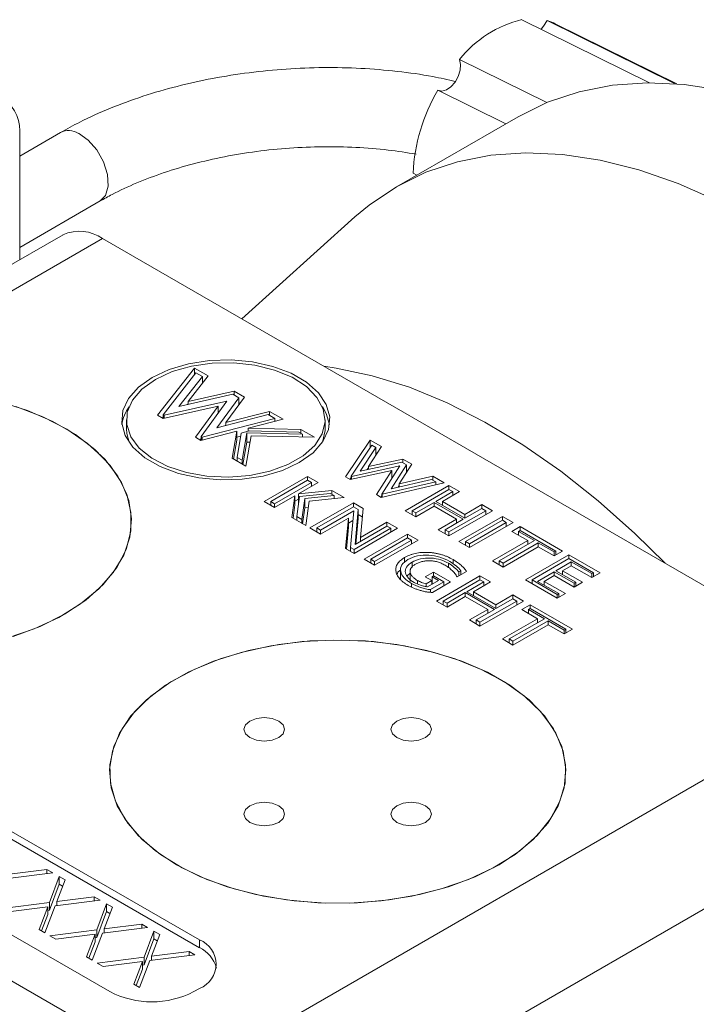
# Model space of a CAD drawing. Header units: inches. Extents: x 0.77 to 7.5, y 1.22 to 8.26.
# Tile 16 of 17: x 5.82 to 6.53, y 5.29 to 6.32. Entities that reach past the tile are written whole.
import ezdxf

# ---------------------------------------------------------------- set-up
doc = ezdxf.new("R2010")
doc.units = ezdxf.units.IN
doc.header["$MEASUREMENT"] = 0

msp = doc.modelspace()

# ---------------------------------------------------------------- linework, layer by layer
at = {"color": 7, "linetype": 'Continuous', "lineweight": 15}
for p, q in [((6.3507, 6.3248), (6.4851, 6.2584)), ((6.5114, 6.2575), (6.3771, 6.3239)), ((6.5137, 6.2574), (6.3857, 6.3206)), ((6.3768, 6.2376), (6.285, 6.283)), ((6.262, 6.2506), (6.3336, 6.2153)), ((6.3466, 6.2227), (6.2186, 6.1489)), ((5.822, 6.0721), (5.822, 6.2079)), ((5.8651, 6.2061), (5.822, 6.1812)), ((6.24, 6.1612), (6.236, 6.1632)), ((5.822, 6.085), (5.9067, 6.1339)), ((6.1749, 6.1171), (6.0558, 6.0097)), ((5.8676, 6.0984), (5.1426, 5.6799)), ((5.9092, 6.0943), (5.621, 5.9279)), ((5.9092, 6.0943), (6.7194, 5.6266)), ((5.9671, 5.9082), (6.0059, 5.9579)), ((5.9731, 5.9088), (6.0075, 5.9529)), ((6.0059, 5.9579), (6.0203, 5.9496)), ((6.0059, 5.9509), (6.0059, 5.9579)), ((6.0075, 5.9529), (6.0143, 5.9489)), ((6.0143, 5.9489), (5.9896, 5.9175)), ((6.0203, 5.9496), (5.9993, 5.9228)), ((6.0143, 5.942), (6.0143, 5.9489)), ((6.0143, 5.9435), (6.0152, 5.943)), ((5.9993, 5.9228), (6.0477, 5.9337)), ((6.0477, 5.9337), (6.0587, 5.9274)), ((6.0477, 5.9297), (6.0477, 5.9337)), ((6.0401, 5.9231), (5.9742, 5.9082)), ((5.9896, 5.9175), (6.0465, 5.9304)), ((5.9993, 5.9197), (5.9993, 5.9228)), ((6.0129, 5.8858), (6.0401, 5.9231)), ((6.0528, 5.9267), (6.0296, 5.895)), ((6.0587, 5.9274), (6.0391, 5.9006)), ((6.0465, 5.9304), (6.0528, 5.9267)), ((6.0528, 5.9193), (6.0528, 5.9267)), ((6.0528, 5.9213), (6.0538, 5.9207)), ((6.0309, 5.9179), (5.973, 5.9048)), ((5.9993, 5.9202), (5.9987, 5.9195)), ((6.007, 5.8851), (6.0309, 5.9179)), ((6.0309, 5.9105), (6.0309, 5.9179)), ((6.0317, 5.9117), (6.0309, 5.9115)), ((6.0391, 5.9006), (6.0848, 5.9123)), ((6.0848, 5.9123), (6.0992, 5.904)), ((6.0848, 5.9082), (6.0848, 5.9123)), ((5.9343, 5.9033), (5.9343, 5.8938)), ((5.973, 5.9048), (5.9671, 5.9082)), ((5.9722, 5.9052), (5.9731, 5.9063)), ((5.9742, 5.9082), (5.9731, 5.9088)), ((5.9731, 5.9048), (5.9731, 5.9088)), ((5.9742, 5.9051), (5.9742, 5.9082)), ((6.0905, 5.9049), (6.0139, 5.8852)), ((6.0296, 5.895), (6.0837, 5.9089)), ((6.0391, 5.8974), (6.0391, 5.9006)), ((6.0992, 5.904), (6.0626, 5.8946)), ((6.0837, 5.9089), (6.0905, 5.9049)), ((6.0905, 5.9018), (6.0905, 5.9049)), ((6.1434, 5.8938), (6.1434, 5.9033)), ((6.0505, 5.8915), (6.0128, 5.8818)), ((6.0391, 5.8985), (6.0382, 5.8972)), ((6.0456, 5.8629), (6.0505, 5.8915)), ((6.0505, 5.882), (6.0505, 5.8915)), ((6.0552, 5.8895), (6.0637, 5.8917)), ((6.0626, 5.8946), (6.1178, 5.8933)), ((6.0626, 5.8914), (6.0626, 5.8946)), ((6.0637, 5.8917), (6.1157, 5.8904)), ((6.1157, 5.8904), (6.1196, 5.8882)), ((6.1178, 5.8933), (6.1322, 5.885)), ((6.1178, 5.8892), (6.1178, 5.8933)), ((6.0128, 5.8818), (6.007, 5.8851)), ((6.0119, 5.8823), (6.0129, 5.8837)), ((6.0139, 5.8852), (6.0129, 5.8858)), ((6.0129, 5.8818), (6.0129, 5.8858)), ((6.0139, 5.8821), (6.0139, 5.8852)), ((6.0471, 5.862), (6.0505, 5.882)), ((6.0546, 5.8862), (6.0505, 5.8851)), ((6.0508, 5.8639), (6.0552, 5.8895)), ((6.061, 5.8896), (6.056, 5.8609)), ((6.061, 5.88), (6.0569, 5.8563)), ((6.0655, 5.8866), (6.06, 5.8546)), ((6.1196, 5.8882), (6.061, 5.8896)), ((6.061, 5.88), (6.061, 5.8896)), ((6.0644, 5.88), (6.061, 5.88)), ((6.1322, 5.885), (6.0655, 5.8866)), ((6.1196, 5.8853), (6.1196, 5.8882)), ((6.165, 5.8434), (6.1908, 5.8821)), ((6.1908, 5.8821), (6.2028, 5.8752)), ((6.1908, 5.8741), (6.1908, 5.8821)), ((6.1708, 5.8441), (6.1927, 5.8769)), ((6.197, 5.8744), (6.1804, 5.8494)), ((6.2028, 5.8752), (6.189, 5.8543)), ((6.1927, 5.8769), (6.197, 5.8744)), ((6.197, 5.8664), (6.197, 5.8744)), ((6.06, 5.8546), (6.0456, 5.8629)), ((6.056, 5.8609), (6.0508, 5.8639)), ((6.0508, 5.8598), (6.0508, 5.8639)), ((6.056, 5.8568), (6.056, 5.8609)), ((6.189, 5.8543), (6.2254, 5.8621)), ((6.197, 5.869), (6.1983, 5.8683)), ((6.2254, 5.8621), (6.2348, 5.8567)), ((6.2254, 5.858), (6.2254, 5.8621)), ((6.2136, 5.8499), (6.1699, 5.8406)), ((6.2221, 5.8548), (6.1711, 5.8439)), ((6.1804, 5.8494), (6.2242, 5.8588)), ((6.189, 5.8529), (6.1878, 5.851)), ((6.189, 5.8512), (6.189, 5.8543)), ((6.1975, 5.8246), (6.2136, 5.8499)), ((6.2033, 5.8253), (6.2221, 5.8548)), ((6.229, 5.856), (6.2131, 5.8308)), ((6.2136, 5.8415), (6.2136, 5.8499)), ((6.2348, 5.8567), (6.2216, 5.8359)), ((6.2242, 5.8588), (6.229, 5.856)), ((6.229, 5.8476), (6.229, 5.856)), ((6.229, 5.8505), (6.2304, 5.8497)), ((6.0792, 5.8174), (6.125, 5.8439)), ((6.0862, 5.8174), (6.125, 5.8398)), ((6.125, 5.8439), (6.1362, 5.8375)), ((6.125, 5.8398), (6.125, 5.8439)), ((6.125, 5.8398), (6.1291, 5.8375)), ((6.1699, 5.8406), (6.165, 5.8434)), ((6.1695, 5.8407), (6.1708, 5.8426)), ((6.1711, 5.8439), (6.1708, 5.8441)), ((6.1708, 5.8408), (6.1708, 5.8441)), ((6.1711, 5.8408), (6.1711, 5.8439)), ((6.2131, 5.8308), (6.2556, 5.8406)), ((6.2151, 5.8438), (6.2136, 5.8435)), ((6.2216, 5.8359), (6.2568, 5.844)), ((6.2556, 5.8406), (6.2599, 5.8381)), ((6.2568, 5.844), (6.2688, 5.8371)), ((6.2568, 5.8399), (6.2568, 5.844)), ((6.1291, 5.8375), (6.0903, 5.8151)), ((6.1362, 5.8375), (6.1154, 5.8255)), ((6.1154, 5.8255), (6.1506, 5.8291)), ((6.1291, 5.8334), (6.1291, 5.8375)), ((6.1506, 5.8291), (6.1634, 5.8217)), ((6.1506, 5.825), (6.1506, 5.8291)), ((6.2688, 5.8371), (6.2024, 5.8217)), ((6.2599, 5.8381), (6.2036, 5.8251)), ((6.2216, 5.8348), (6.2202, 5.8325)), ((6.2216, 5.8328), (6.2216, 5.8359)), ((6.2279, 5.8077), (6.2738, 5.8342)), ((6.235, 5.8077), (6.2738, 5.8301)), ((6.2599, 5.835), (6.2599, 5.8381)), ((6.2738, 5.8342), (6.2849, 5.8278)), ((6.2738, 5.8301), (6.2738, 5.8342)), ((6.2738, 5.8301), (6.2779, 5.8278)), ((6.1117, 5.8233), (6.0903, 5.811)), ((6.1086, 5.8004), (6.1117, 5.8233)), ((6.1117, 5.8138), (6.1117, 5.8233)), ((6.1154, 5.82), (6.1117, 5.8179)), ((6.1137, 5.8015), (6.1166, 5.8227)), ((6.1154, 5.8159), (6.1154, 5.8255)), ((6.1166, 5.8227), (6.1489, 5.826)), ((6.122, 5.8204), (6.119, 5.7985)), ((6.1531, 5.8236), (6.122, 5.8204)), ((6.122, 5.8108), (6.122, 5.8204)), ((6.1267, 5.8179), (6.1232, 5.792)), ((6.1634, 5.8217), (6.1267, 5.8179)), ((6.1489, 5.826), (6.1531, 5.8236)), ((6.1531, 5.8206), (6.1531, 5.8236)), ((6.2024, 5.8217), (6.1975, 5.8246)), ((6.202, 5.822), (6.2033, 5.8242)), ((6.2036, 5.8251), (6.2033, 5.8253)), ((6.2033, 5.822), (6.2033, 5.8253)), ((6.2036, 5.822), (6.2036, 5.8251)), ((6.2779, 5.8278), (6.2599, 5.8174)), ((6.2849, 5.8278), (6.267, 5.8174)), ((6.2779, 5.8237), (6.2779, 5.8278)), ((6.0903, 5.811), (6.0792, 5.8174)), ((6.0903, 5.8151), (6.0862, 5.8174)), ((6.0862, 5.8133), (6.0862, 5.8174)), ((6.0903, 5.811), (6.0903, 5.8151)), ((6.1098, 5.7997), (6.1117, 5.8138)), ((6.1154, 5.8159), (6.1157, 5.816)), ((6.122, 5.8108), (6.1197, 5.794)), ((6.1258, 5.8112), (6.122, 5.8108)), ((6.1275, 5.7895), (6.1733, 5.816)), ((6.1346, 5.7895), (6.1733, 5.8119)), ((6.1737, 5.8074), (6.1386, 5.7872)), ((6.1702, 5.7689), (6.1737, 5.8074)), ((6.1733, 5.816), (6.1834, 5.8102)), ((6.1733, 5.8119), (6.1733, 5.816)), ((6.1733, 5.8119), (6.1783, 5.8091)), ((6.1783, 5.8091), (6.175, 5.7721)), ((6.1783, 5.7995), (6.1783, 5.8091)), ((6.1834, 5.8102), (6.1806, 5.7794)), ((6.2391, 5.8013), (6.2279, 5.8077)), ((6.2391, 5.8054), (6.235, 5.8077)), ((6.235, 5.8037), (6.235, 5.8077)), ((6.2583, 5.8165), (6.2391, 5.8054)), ((6.2583, 5.8124), (6.2391, 5.8013)), ((6.2889, 5.7988), (6.2583, 5.8165)), ((6.2583, 5.8124), (6.2583, 5.8165)), ((6.2818, 5.7988), (6.2583, 5.8124)), ((6.2599, 5.8174), (6.2905, 5.7997)), ((6.267, 5.8174), (6.2905, 5.8038)), ((6.267, 5.8133), (6.267, 5.8174)), ((6.3196, 5.8077), (6.2738, 5.7813)), ((6.3126, 5.8077), (6.2738, 5.7854)), ((6.2905, 5.8038), (6.3085, 5.8142)), ((6.2905, 5.7997), (6.3085, 5.8101)), ((6.3085, 5.8142), (6.3196, 5.8077)), ((6.3085, 5.8101), (6.3085, 5.8142)), ((6.3085, 5.8101), (6.3126, 5.8077)), ((6.3126, 5.8037), (6.3126, 5.8077)), ((6.1232, 5.792), (6.1086, 5.8004)), ((6.1137, 5.7975), (6.1137, 5.8015)), ((6.119, 5.7985), (6.1137, 5.8015)), ((6.119, 5.7944), (6.119, 5.7985)), ((6.168, 5.8), (6.1386, 5.7831)), ((6.1651, 5.7678), (6.168, 5.8)), ((6.168, 5.7905), (6.168, 5.8)), ((6.1728, 5.7974), (6.168, 5.7946)), ((6.1783, 5.7995), (6.1759, 5.7726)), ((6.1783, 5.8036), (6.1826, 5.8011)), ((6.2391, 5.8013), (6.2391, 5.8054)), ((6.2626, 5.7877), (6.2818, 5.7988)), ((6.2697, 5.7877), (6.2889, 5.7988)), ((6.2818, 5.7947), (6.2818, 5.7988)), ((6.2843, 5.7752), (6.3302, 5.8017)), ((6.2905, 5.7997), (6.2905, 5.8038)), ((6.2914, 5.7752), (6.3302, 5.7976)), ((6.3302, 5.8017), (6.3413, 5.7952)), ((6.3302, 5.7976), (6.3302, 5.8017)), ((6.3302, 5.7976), (6.3342, 5.7952)), ((6.1386, 5.7831), (6.1275, 5.7895)), ((6.1386, 5.7872), (6.1346, 5.7895)), ((6.1346, 5.7854), (6.1346, 5.7895)), ((6.1386, 5.7831), (6.1386, 5.7872)), ((6.1659, 5.7673), (6.168, 5.7905)), ((6.2198, 5.7892), (6.174, 5.7627)), ((6.2127, 5.7892), (6.174, 5.7668)), ((6.175, 5.7721), (6.2086, 5.7915)), ((6.1806, 5.7794), (6.2086, 5.7956)), ((6.2086, 5.7956), (6.2198, 5.7892)), ((6.2086, 5.7915), (6.2086, 5.7956)), ((6.2086, 5.7915), (6.2127, 5.7892)), ((6.2127, 5.7851), (6.2127, 5.7892)), ((6.2738, 5.7813), (6.2626, 5.7877)), ((6.2738, 5.7854), (6.2697, 5.7877)), ((6.2697, 5.7836), (6.2697, 5.7877)), ((6.3413, 5.7952), (6.2955, 5.7688)), ((6.3342, 5.7952), (6.2955, 5.7728)), ((6.3342, 5.7911), (6.3342, 5.7952)), ((6.3401, 5.7859), (6.3487, 5.7909)), ((6.3471, 5.7859), (6.3487, 5.7868)), ((6.3487, 5.7909), (6.3933, 5.7652)), ((6.3487, 5.7868), (6.3487, 5.7909)), ((6.3487, 5.7868), (6.3863, 5.7652)), ((6.1806, 5.7753), (6.1806, 5.7794)), ((6.1845, 5.7566), (6.2303, 5.7831)), ((6.1916, 5.7566), (6.2303, 5.779)), ((6.2415, 5.7767), (6.1956, 5.7502)), ((6.2344, 5.7767), (6.1956, 5.7543)), ((6.2303, 5.7831), (6.2415, 5.7767)), ((6.2303, 5.779), (6.2303, 5.7831)), ((6.2303, 5.779), (6.2344, 5.7767)), ((6.2344, 5.7726), (6.2344, 5.7767)), ((6.2738, 5.7813), (6.2738, 5.7854)), ((6.3196, 5.7548), (6.3568, 5.7763)), ((6.3267, 5.7548), (6.3639, 5.7763)), ((6.3568, 5.7763), (6.3401, 5.7859)), ((6.3639, 5.7763), (6.3471, 5.7859)), ((6.3471, 5.7818), (6.3471, 5.7859)), ((6.3568, 5.7722), (6.3568, 5.7763)), ((6.174, 5.7627), (6.1651, 5.7678)), ((6.174, 5.7668), (6.1702, 5.7689)), ((6.1702, 5.7649), (6.1702, 5.7689)), ((6.174, 5.7627), (6.174, 5.7668)), ((6.2955, 5.7688), (6.2843, 5.7752)), ((6.2914, 5.7711), (6.2914, 5.7752)), ((6.2955, 5.7728), (6.2914, 5.7752)), ((6.2955, 5.7688), (6.2955, 5.7728)), ((6.3679, 5.7739), (6.3308, 5.7525)), ((6.3679, 5.7698), (6.3308, 5.7484)), ((6.3847, 5.7643), (6.3679, 5.7739)), ((6.3679, 5.7698), (6.3679, 5.7739)), ((6.3847, 5.7602), (6.3679, 5.7698)), ((6.1956, 5.7502), (6.1845, 5.7566)), ((6.1916, 5.7525), (6.1916, 5.7566)), ((6.1956, 5.7543), (6.1916, 5.7566)), ((6.2272, 5.7534), (6.2272, 5.7584)), ((6.3543, 5.7348), (6.4002, 5.7612)), ((6.3614, 5.7348), (6.4002, 5.7572)), ((6.3933, 5.7652), (6.3847, 5.7602)), ((6.3863, 5.7652), (6.3847, 5.7643)), ((6.3847, 5.7602), (6.3847, 5.7643)), ((6.3863, 5.7611), (6.3863, 5.7652)), ((6.4002, 5.7612), (6.433, 5.7423)), ((6.4002, 5.7572), (6.4002, 5.7612)), ((6.4002, 5.7572), (6.4259, 5.7423)), ((6.1956, 5.7502), (6.1956, 5.7543)), ((6.2229, 5.7469), (6.2229, 5.735)), ((6.2329, 5.745), (6.2329, 5.7331)), ((6.235, 5.748), (6.235, 5.7534)), ((6.2733, 5.7477), (6.2733, 5.7523)), ((6.3308, 5.7484), (6.3196, 5.7548)), ((6.3308, 5.7525), (6.3267, 5.7548)), ((6.3267, 5.7507), (6.3267, 5.7548)), ((6.3308, 5.7484), (6.3308, 5.7525)), ((6.4026, 5.7539), (6.3863, 5.7444)), ((6.4026, 5.7498), (6.3933, 5.7444)), ((6.4243, 5.7414), (6.4026, 5.7539)), ((6.4026, 5.7498), (6.4026, 5.7539)), ((6.4243, 5.7373), (6.4026, 5.7498)), ((6.2329, 5.7419), (6.2298, 5.739)), ((6.2489, 5.738), (6.2576, 5.743)), ((6.2557, 5.7341), (6.2489, 5.738)), ((6.256, 5.738), (6.2576, 5.739)), ((6.2628, 5.7341), (6.256, 5.738)), ((6.256, 5.7302), (6.256, 5.738)), ((6.2576, 5.743), (6.2756, 5.7327)), ((6.2576, 5.739), (6.2576, 5.743)), ((6.2576, 5.739), (6.2685, 5.7327)), ((6.2607, 5.7126), (6.3065, 5.7391)), ((6.2678, 5.7126), (6.3065, 5.735)), ((6.2923, 5.7438), (6.2824, 5.738)), ((6.2865, 5.7445), (6.2842, 5.7432)), ((6.2842, 5.7391), (6.2842, 5.7432)), ((6.2865, 5.7404), (6.2865, 5.7445)), ((6.3065, 5.7391), (6.3177, 5.7327)), ((6.3065, 5.735), (6.3065, 5.7391)), ((6.3065, 5.735), (6.3106, 5.7327)), ((6.3878, 5.7155), (6.3543, 5.7348)), ((6.3878, 5.7195), (6.3614, 5.7348)), ((6.3614, 5.7307), (6.3614, 5.7348)), ((6.3847, 5.7435), (6.3671, 5.7333)), ((6.3847, 5.7394), (6.3741, 5.7333)), ((6.4057, 5.7314), (6.3847, 5.7435)), ((6.3847, 5.7394), (6.3847, 5.7435)), ((6.4057, 5.7273), (6.3847, 5.7394)), ((6.3863, 5.7444), (6.4073, 5.7323)), ((6.3933, 5.7444), (6.4144, 5.7323)), ((6.3933, 5.7404), (6.3933, 5.7444)), ((6.433, 5.7423), (6.4243, 5.7373)), ((6.4259, 5.7423), (6.4243, 5.7414)), ((6.4243, 5.7373), (6.4243, 5.7414)), ((6.4259, 5.7382), (6.4259, 5.7423)), ((6.2407, 5.7307), (6.2407, 5.7342)), ((6.25, 5.7308), (6.2557, 5.7341)), ((6.25, 5.7278), (6.25, 5.7308)), ((6.2513, 5.7275), (6.2628, 5.7341)), ((6.2685, 5.7327), (6.2545, 5.7246)), ((6.2545, 5.7219), (6.2545, 5.7246)), ((6.2557, 5.73), (6.2557, 5.7341)), ((6.2557, 5.7324), (6.256, 5.7326)), ((6.2756, 5.7327), (6.2564, 5.7216)), ((6.2685, 5.7286), (6.2685, 5.7327)), ((6.3106, 5.7327), (6.2926, 5.7223)), ((6.3177, 5.7327), (6.2997, 5.7223)), ((6.3106, 5.7286), (6.3106, 5.7327)), ((6.3671, 5.7333), (6.3894, 5.7205)), ((6.3741, 5.7333), (6.3964, 5.7205)), ((6.3741, 5.7293), (6.3741, 5.7333)), ((6.4144, 5.7323), (6.4057, 5.7273)), ((6.4073, 5.7323), (6.4057, 5.7314)), ((6.4057, 5.7273), (6.4057, 5.7314)), ((6.4073, 5.7282), (6.4073, 5.7323)), ((6.291, 5.7214), (6.2718, 5.7103)), ((6.291, 5.7173), (6.2718, 5.7062)), ((6.3217, 5.7037), (6.291, 5.7214)), ((6.291, 5.7173), (6.291, 5.7214)), ((6.3146, 5.7037), (6.291, 5.7173)), ((6.2926, 5.7223), (6.3233, 5.7046)), ((6.2997, 5.7223), (6.3233, 5.7087)), ((6.2997, 5.7182), (6.2997, 5.7223)), ((6.3233, 5.7087), (6.3412, 5.7191)), ((6.3233, 5.7046), (6.3412, 5.715)), ((6.3412, 5.7191), (6.3524, 5.7126)), ((6.3412, 5.715), (6.3412, 5.7191)), ((6.3412, 5.715), (6.3453, 5.7126)), ((6.3964, 5.7205), (6.3878, 5.7155)), ((6.3894, 5.7205), (6.3878, 5.7195)), ((6.3878, 5.7155), (6.3878, 5.7195)), ((6.3894, 5.7164), (6.3894, 5.7205)), ((6.0112, 5.3556), (5.3925, 5.7128)), ((6.0112, 5.3475), (5.3925, 5.7046)), ((6.2718, 5.7062), (6.2607, 5.7126)), ((6.2718, 5.7103), (6.2678, 5.7126)), ((6.2678, 5.7086), (6.2678, 5.7126)), ((6.2718, 5.7062), (6.2718, 5.7103)), ((6.2954, 5.6926), (6.3146, 5.7037)), ((6.3024, 5.6926), (6.3217, 5.7037)), ((6.3524, 5.7126), (6.3065, 5.6862)), ((6.3453, 5.7126), (6.3065, 5.6903)), ((6.3146, 5.6996), (6.3146, 5.7037)), ((6.3233, 5.7046), (6.3233, 5.7087)), ((6.3453, 5.7086), (6.3453, 5.7126)), ((6.3505, 5.7037), (6.3592, 5.7087)), ((6.3672, 5.694), (6.3505, 5.7037)), ((6.3576, 5.7037), (6.3592, 5.7046)), ((6.3743, 5.694), (6.3576, 5.7037)), ((6.3576, 5.6996), (6.3576, 5.7037)), ((6.3592, 5.7087), (6.4038, 5.683)), ((6.3592, 5.7046), (6.3592, 5.7087)), ((6.3592, 5.7046), (6.3967, 5.683)), ((6.3301, 5.6726), (6.3672, 5.694)), ((6.3371, 5.6726), (6.3743, 5.694)), ((6.3672, 5.69), (6.3672, 5.694)), ((6.3065, 5.6862), (6.2954, 5.6926)), ((6.3065, 5.6903), (6.3024, 5.6926)), ((6.3024, 5.6885), (6.3024, 5.6926)), ((6.3065, 5.6862), (6.3065, 5.6903)), ((6.3784, 5.6917), (6.3412, 5.6702)), ((6.3784, 5.6876), (6.3412, 5.6661)), ((6.3951, 5.682), (6.3784, 5.6917)), ((6.3784, 5.6876), (6.3784, 5.6917)), ((6.3951, 5.6779), (6.3784, 5.6876)), ((6.4038, 5.683), (6.3951, 5.6779)), ((6.3967, 5.683), (6.3951, 5.682)), ((6.3967, 5.6789), (6.3967, 5.683)), ((5.1842, 5.6757), (5.9943, 5.2081)), ((6.3412, 5.6661), (6.3301, 5.6726)), ((6.3412, 5.6702), (6.3371, 5.6726)), ((6.3371, 5.6685), (6.3371, 5.6726)), ((6.3951, 5.6779), (6.3951, 5.682)), ((6.3412, 5.6661), (6.3412, 5.6702)), ((5.2982, 5.6584), (5.9169, 5.3012)), ((5.9943, 5.2081), (6.7194, 5.6266)), ((6.7783, 5.5245), (6.0533, 5.106)), ((5.8568, 5.4263), (5.8094, 5.4203)), ((5.8111, 5.4249), (5.8507, 5.4299)), ((5.8507, 5.4299), (5.8568, 5.4263)), ((5.8507, 5.4256), (5.8507, 5.4299)), ((5.8532, 5.3951), (5.8636, 5.4224)), ((5.8532, 5.3869), (5.8636, 5.4143)), ((5.8697, 5.4189), (5.861, 5.3961)), ((5.8636, 5.4224), (5.8697, 5.4189)), ((5.8636, 5.4143), (5.8636, 5.4224)), ((5.8636, 5.4143), (5.8671, 5.4122)), ((5.8039, 5.3888), (5.8532, 5.3951)), ((5.8532, 5.3869), (5.8532, 5.3951)), ((5.9066, 5.3976), (5.8593, 5.3916)), ((5.861, 5.3961), (5.9005, 5.4011)), ((5.861, 5.3918), (5.861, 5.3961)), ((5.9005, 5.4011), (5.9066, 5.3976)), ((5.9005, 5.3968), (5.9005, 5.4011)), ((5.903, 5.3663), (5.9134, 5.3936)), ((5.9134, 5.3936), (5.9195, 5.3901)), ((5.9134, 5.3855), (5.9134, 5.3936)), ((5.8515, 5.3906), (5.81, 5.3853)), ((5.8424, 5.3666), (5.8515, 5.3906)), ((5.8449, 5.3652), (5.8515, 5.3824)), ((5.8593, 5.3916), (5.8485, 5.3631)), ((5.8515, 5.3824), (5.8515, 5.3906)), ((5.8515, 5.3867), (5.8532, 5.3869)), ((5.903, 5.3581), (5.9134, 5.3855)), ((5.9195, 5.3901), (5.9109, 5.3673)), ((5.9134, 5.3855), (5.917, 5.3834)), ((5.9109, 5.3673), (5.9504, 5.3723)), ((5.9504, 5.3723), (5.9565, 5.3688)), ((5.9504, 5.368), (5.9504, 5.3723)), ((5.8485, 5.3631), (5.8424, 5.3666)), ((5.8537, 5.3601), (5.903, 5.3663)), ((5.9013, 5.3618), (5.8599, 5.3565)), ((5.8922, 5.3378), (5.9013, 5.3618)), ((5.9091, 5.3628), (5.8983, 5.3343)), ((5.9013, 5.3536), (5.9013, 5.3618)), ((5.903, 5.3581), (5.903, 5.3663)), ((5.9565, 5.3688), (5.9091, 5.3628)), ((5.9109, 5.363), (5.9109, 5.3673)), ((5.9529, 5.3375), (5.9633, 5.3649)), ((5.9694, 5.3613), (5.9607, 5.3385)), ((5.9633, 5.3649), (5.9694, 5.3613)), ((5.9633, 5.3567), (5.9633, 5.3649)), ((5.8599, 5.3565), (5.8537, 5.3601)), ((5.8948, 5.3364), (5.9013, 5.3536)), ((5.9013, 5.3579), (5.903, 5.3581)), ((5.9529, 5.3293), (5.9633, 5.3567)), ((5.9633, 5.3567), (5.9668, 5.3546)), ((6.0112, 5.3475), (6.0112, 5.3556)), ((5.9607, 5.3385), (6.0002, 5.3435)), ((6.0002, 5.3435), (6.0064, 5.34)), ((6.0002, 5.3392), (6.0002, 5.3435)), ((5.8983, 5.3343), (5.8922, 5.3378)), ((5.9036, 5.3313), (5.9529, 5.3375)), ((5.9097, 5.3277), (5.9036, 5.3313)), ((5.9512, 5.333), (5.9097, 5.3277)), ((5.9421, 5.3091), (5.9512, 5.333)), ((5.959, 5.334), (5.9482, 5.3055)), ((5.9512, 5.3248), (5.9512, 5.333)), ((5.9529, 5.3293), (5.9529, 5.3375)), ((6.0064, 5.34), (5.959, 5.334)), ((5.9607, 5.3342), (5.9607, 5.3385)), ((5.9446, 5.3076), (5.9512, 5.3248)), ((5.9512, 5.3291), (5.9529, 5.3293)), ((5.9482, 5.3055), (5.9421, 5.3091)), ((6.0053, 5.3012), (6.0112, 5.3046))]:
    msp.add_line(p, q, dxfattribs=at)
at = {"color": 8, "linetype": 'Continuous', "lineweight": 15}
for p, q in [((6.2781, 5.7517), (6.2781, 5.7562)), ((6.2345, 5.7275), (6.2345, 5.7311))]:
    msp.add_line(p, q, dxfattribs=at)
at = {"color": 7, "linetype": 'Continuous', "lineweight": 15, "flags": 128}
for points in [[(6.3771, 6.3239), (6.3735, 6.318), (6.3708, 6.3149)], [(6.3771, 6.3239), (6.384, 6.3214), (6.3857, 6.3206)], [(6.285, 6.283), (6.2861, 6.2777), (6.2857, 6.2715), (6.2836, 6.265), (6.2803, 6.259), (6.2759, 6.2541), (6.2711, 6.2509), (6.2663, 6.2497), (6.262, 6.2506)], [(6.3466, 6.2227), (6.3776, 6.238), (6.4108, 6.249), (6.446, 6.2558), (6.4829, 6.2584), (6.5213, 6.2567), (6.5609, 6.2507)], [(6.1749, 6.1171), (6.1899, 6.1296), (6.2186, 6.1489), (6.2496, 6.1641), (6.2828, 6.1751), (6.318, 6.182), (6.3549, 6.1845), (6.3933, 6.1828), (6.433, 6.1768), (6.4737, 6.1666), (6.5152, 6.1522), (6.5572, 6.1337)], [(5.9614, 5.948), (5.9469, 5.9377), (5.9365, 5.926), (5.9306, 5.9132), (5.9294, 5.9), (5.933, 5.8869), (5.9412, 5.8746), (5.9537, 5.8635), (5.9699, 5.8541), (5.9891, 5.8469), (6.0105, 5.8422), (6.0331, 5.8401), (6.056, 5.8408), (6.0781, 5.8442), (6.0985, 5.8502), (6.1163, 5.8586), (6.1308, 5.8688), (6.1412, 5.8806), (6.1471, 5.8934), (6.1483, 5.9066), (6.1447, 5.9197), (6.1365, 5.932), (6.124, 5.9431), (6.1078, 5.9524), (6.0886, 5.9597), (6.0672, 5.9644), (6.0446, 5.9665), (6.0217, 5.9658), (5.9996, 5.9623), (5.9792, 5.9563), (5.9614, 5.948)], [(5.9649, 5.946), (5.9507, 5.9358), (5.9407, 5.9241), (5.9352, 5.9114), (5.9346, 5.8984), (5.9389, 5.8856), (5.9478, 5.8736), (5.961, 5.863), (5.9778, 5.8542), (5.9975, 5.8478), (6.0191, 5.844), (6.0417, 5.8429), (6.0641, 5.8447), (6.0853, 5.8492), (6.1044, 5.8562), (6.1204, 5.8655), (6.1325, 5.8765), (6.1403, 5.8887), (6.1434, 5.9017), (6.1416, 5.9147), (6.1349, 5.9271), (6.1238, 5.9385), (6.1087, 5.9482), (6.0903, 5.9558), (6.0696, 5.961), (6.0473, 5.9635), (6.0247, 5.9631), (6.0028, 5.96), (5.9825, 5.9542), (5.9649, 5.946)], [(6.1421, 5.9598), (6.155, 5.958), (6.1931, 5.9499), (6.2322, 5.9377), (6.2718, 5.9214), (6.3117, 5.9011), (6.3517, 5.8771), (6.3915, 5.8494), (6.4309, 5.8182), (6.4695, 5.7838), (6.5013, 5.7525)], [(5.8085, 5.6733), (5.8372, 5.6833), (5.8633, 5.6954), (5.8861, 5.7096), (5.9053, 5.7254), (5.9205, 5.7427), (5.9315, 5.7609), (5.9378, 5.7799), (5.9396, 5.7992), (5.9367, 5.8185), (5.9291, 5.8374), (5.9171, 5.8554), (5.9009, 5.8723), (5.8807, 5.8878), (5.857, 5.9015), (5.8303, 5.9131), (5.801, 5.9225)], [(5.8151, 5.6753), (5.8436, 5.6859), (5.8693, 5.6988), (5.8916, 5.7136), (5.91, 5.7301), (5.9242, 5.7479), (5.9339, 5.7667), (5.9389, 5.7861), (5.9391, 5.8057), (5.9346, 5.8251), (5.9253, 5.844), (5.9116, 5.8619), (5.8935, 5.8785), (5.8716, 5.8935), (5.8463, 5.9065), (5.818, 5.9174)], [(6.1481, 5.8985), (6.1447, 5.9101), (6.1406, 5.9173)], [(5.9343, 5.8938), (5.9346, 5.8889), (5.9371, 5.8798)], [(6.1406, 5.8798), (6.1434, 5.8921), (6.1434, 5.8938)], [(6.3266, 5.4348), (6.3013, 5.4221), (6.2732, 5.4116), (6.2428, 5.4034), (6.2108, 5.3978), (6.1777, 5.3947), (6.1442, 5.3944), (6.1109, 5.3968), (6.0785, 5.4018), (6.0477, 5.4093), (6.019, 5.4193), (5.9929, 5.4315), (5.9701, 5.4456), (5.9509, 5.4614), (5.9357, 5.4787), (5.9247, 5.497), (5.9184, 5.516), (5.9166, 5.5353), (5.9195, 5.5545), (5.9271, 5.5734), (5.9391, 5.5915), (5.9553, 5.6084), (5.9755, 5.6238), (5.9992, 5.6375), (6.0259, 5.6491), (6.0552, 5.6585), (6.0865, 5.6654), (6.1192, 5.6698), (6.1525, 5.6715), (6.186, 5.6705), (6.2189, 5.6668), (6.2506, 5.6605), (6.2804, 5.6517), (6.3079, 5.6406), (6.3324, 5.6274), (6.3535, 5.6124), (6.3707, 5.5958), (6.3838, 5.578), (6.3925, 5.5593), (6.3966, 5.5401), (6.396, 5.5208), (6.3907, 5.5017), (6.3809, 5.4832), (6.3668, 5.4656), (6.3485, 5.4494), (6.3266, 5.4348)], [(5.9869, 5.4348), (6.0122, 5.4221), (6.0403, 5.4116), (6.0707, 5.4034), (6.1027, 5.3978), (6.1358, 5.3947), (6.1693, 5.3944), (6.2026, 5.3968), (6.2349, 5.4018), (6.2658, 5.4093), (6.2945, 5.4193), (6.3205, 5.4315), (6.3434, 5.4456), (6.3626, 5.4614), (6.3778, 5.4787), (6.3887, 5.497), (6.3951, 5.516), (6.3969, 5.5353), (6.3939, 5.5545), (6.3864, 5.5734), (6.3744, 5.5915), (6.3582, 5.6084), (6.338, 5.6238), (6.3143, 5.6375), (6.2875, 5.6491), (6.2582, 5.6585), (6.227, 5.6654), (6.1943, 5.6698), (6.1609, 5.6715), (6.1275, 5.6705), (6.0946, 5.6668), (6.0629, 5.6605), (6.033, 5.6517), (6.0056, 5.6406), (5.9811, 5.6274), (5.96, 5.6124), (5.9427, 5.5958), (5.9297, 5.578), (5.921, 5.5593), (5.9169, 5.5401), (5.9175, 5.5208), (5.9227, 5.5017), (5.9325, 5.4832), (5.9467, 5.4656), (5.9649, 5.4494), (5.9869, 5.4348)], [(6.0643, 5.5687), (6.0712, 5.5661), (6.0794, 5.5651), (6.0876, 5.5661), (6.0946, 5.5687), (6.0992, 5.5728), (6.1008, 5.5775), (6.0992, 5.5822), (6.0946, 5.5862), (6.0876, 5.5889), (6.0794, 5.5898), (6.0712, 5.5889), (6.0643, 5.5862), (6.0596, 5.5822), (6.058, 5.5775), (6.0596, 5.5728), (6.0643, 5.5687)], [(6.2189, 5.5687), (6.2258, 5.5661), (6.234, 5.5651), (6.2422, 5.5661), (6.2492, 5.5687), (6.2538, 5.5728), (6.2555, 5.5775), (6.2538, 5.5822), (6.2492, 5.5862), (6.2422, 5.5889), (6.234, 5.5898), (6.2258, 5.5889), (6.2189, 5.5862), (6.2143, 5.5822), (6.2126, 5.5775), (6.2143, 5.5728), (6.2189, 5.5687)], [(6.0643, 5.4795), (6.0712, 5.4768), (6.0794, 5.4759), (6.0876, 5.4768), (6.0946, 5.4795), (6.0992, 5.4835), (6.1008, 5.4882), (6.0992, 5.493), (6.0946, 5.497), (6.0876, 5.4996), (6.0794, 5.5006), (6.0712, 5.4996), (6.0643, 5.497), (6.0596, 5.493), (6.058, 5.4882), (6.0596, 5.4835), (6.0643, 5.4795)], [(6.2189, 5.4795), (6.2258, 5.4768), (6.234, 5.4759), (6.2422, 5.4768), (6.2492, 5.4795), (6.2538, 5.4835), (6.2555, 5.4882), (6.2538, 5.493), (6.2492, 5.497), (6.2422, 5.4996), (6.234, 5.5006), (6.2258, 5.4996), (6.2189, 5.497), (6.2143, 5.493), (6.2126, 5.4882), (6.2143, 5.4835), (6.2189, 5.4795)]]:
    msp.add_lwpolyline(points, dxfattribs=at)
at = {"color": 8, "linetype": 'Continuous', "lineweight": 15, "flags": 128}
msp.add_lwpolyline([(5.8838, 6.2052), (5.894, 6.1981), (5.9032, 6.1876), (5.9103, 6.175), (5.9145, 6.1618), (5.9152, 6.1496), (5.9124, 6.1398), (5.9067, 6.1339)], dxfattribs=at)
at = {"color": 7, "linetype": 'Continuous', "lineweight": 15}
for centre, radius, start, end in [((6.3792, 6.2076), 0.1207, 103.6576, 141.3098), ((5.7803, 6.2079), 0.0417, 0, 60.0027), ((6.4279, 6.1537), 0.1921, 149.6989, 177.1752), ((5.8848, 6.0602), 0.0419, 54.3825, 114.307), ((5.9724, 5.8922), 0.0433, 144.6406, 171.5779), ((6.0015, 5.3301), 0.0273, 290.7834, 69.2166), ((5.997, 5.3175), 0.0332, 14.9865, 64.7698), ((5.9611, 5.3865), 0.0961, 242.6096, 297.3903)]:
    msp.add_arc(centre, radius, start, end, dxfattribs=at)
at = {"color": 8, "linetype": 'Continuous', "lineweight": 15}
msp.add_arc((5.8736, 6.1896), 0.0185, 56.8084, 117.5085, dxfattribs=at)
at = {"color": 7, "linetype": 'Continuous', "lineweight": 15}
for points, knots in [([(6.2805, 6.2597), (6.2727, 6.2616), (6.2529, 6.2661), (6.2195, 6.2707), (6.1811, 6.274), (6.1419, 6.2748), (6.1026, 6.2733), (6.0635, 6.2694), (6.025, 6.2633), (5.9875, 6.255), (5.9514, 6.2445), (5.917, 6.2319), (5.8883, 6.2189), (5.8717, 6.2098), (5.8651, 6.2061)], [0, 0, 0, 0, 0.058453, 0.146802, 0.234917, 0.32287, 0.410737, 0.4986, 0.58652, 0.674573, 0.762844, 0.851421, 0.940386, 1, 1, 1, 1]), ([(5.9067, 6.1339), (5.9109, 6.1362), (5.9229, 6.1429), (5.945, 6.1532), (5.9737, 6.164), (6.0046, 6.1733), (6.0373, 6.1808), (6.0713, 6.1864), (6.1061, 6.1899), (6.1412, 6.1914), (6.1759, 6.1907), (6.209, 6.1881), (6.2296, 6.1848), (6.2394, 6.1833)], [0, 0, 0, 0, 0.049564, 0.144034, 0.238991, 0.334447, 0.430317, 0.526496, 0.622873, 0.71934, 0.815776, 0.912046, 1, 1, 1, 1]), ([(6.2309, 5.7291), (6.229, 5.7302), (6.2264, 5.7319), (6.2235, 5.7344), (6.2217, 5.7363), (6.2202, 5.7382), (6.2191, 5.7402), (6.2183, 5.7422), (6.2179, 5.7442), (6.2178, 5.7462), (6.2181, 5.7482), (6.2187, 5.7501), (6.2197, 5.7519), (6.221, 5.7536), (6.2233, 5.7559), (6.2255, 5.7574), (6.2272, 5.7584)], [0, 0, 0, 0, 0.141869, 0.208978, 0.274048, 0.337548, 0.400137, 0.462511, 0.525043, 0.586611, 0.64613, 0.704289, 0.761832, 0.819392, 0.877835, 1, 1, 1, 1]), ([(6.2272, 5.7584), (6.2288, 5.7593), (6.2315, 5.7606), (6.2355, 5.762), (6.2385, 5.7628), (6.2417, 5.7634), (6.2449, 5.7637), (6.2483, 5.7639), (6.2518, 5.7638), (6.2553, 5.7636), (6.2588, 5.7631), (6.2622, 5.7625), (6.2655, 5.7616), (6.2688, 5.7606), (6.2731, 5.7589), (6.2762, 5.7573), (6.2781, 5.7562)], [0, 0, 0, 0, 0.123719, 0.182461, 0.240216, 0.297686, 0.355518, 0.414663, 0.475479, 0.537402, 0.599228, 0.661501, 0.724795, 0.789821, 0.857182, 1, 1, 1, 1]), ([(6.2781, 5.7562), (6.2797, 5.7553), (6.282, 5.7538), (6.2848, 5.7518), (6.2867, 5.7502), (6.2884, 5.7487), (6.2904, 5.7466), (6.2916, 5.7449), (6.2923, 5.7438)], [0, 0, 0, 0, 0.264961, 0.392642, 0.518121, 0.640856, 0.762027, 1, 1, 1, 1]), ([(6.2196, 5.7412), (6.2197, 5.7418), (6.22, 5.7433), (6.2218, 5.7445), (6.2229, 5.7452)], [0, 0, 0, 0, 0.375967, 1, 1, 1, 1]), ([(6.2385, 5.7513), (6.2376, 5.7508), (6.2362, 5.7499), (6.2348, 5.7485), (6.234, 5.7475), (6.2334, 5.7465), (6.233, 5.7454), (6.2329, 5.7442), (6.2329, 5.7431), (6.2332, 5.7419), (6.2336, 5.7407), (6.2343, 5.7396), (6.2352, 5.7385), (6.2362, 5.7374), (6.238, 5.7359), (6.2395, 5.7349), (6.2407, 5.7342)], [0, 0, 0, 0, 0.124572, 0.183682, 0.241258, 0.298683, 0.356524, 0.415163, 0.475316, 0.536501, 0.597532, 0.659708, 0.723123, 0.788223, 0.855593, 1, 1, 1, 1]), ([(6.2698, 5.7503), (6.2686, 5.751), (6.2666, 5.752), (6.2638, 5.7531), (6.2618, 5.7538), (6.2597, 5.7543), (6.2576, 5.7547), (6.2555, 5.7549), (6.2534, 5.755), (6.2513, 5.7549), (6.2493, 5.7548), (6.2473, 5.7545), (6.2454, 5.7541), (6.2436, 5.7536), (6.2412, 5.7527), (6.2396, 5.7519), (6.2385, 5.7513)], [0, 0, 0, 0, 0.150264, 0.219579, 0.285989, 0.349388, 0.410849, 0.471078, 0.530908, 0.589788, 0.647234, 0.704064, 0.760866, 0.818282, 0.876686, 1, 1, 1, 1]), ([(6.2824, 5.738), (6.2817, 5.7392), (6.2805, 5.741), (6.2786, 5.7433), (6.2771, 5.7448), (6.2755, 5.7463), (6.2732, 5.7482), (6.2712, 5.7495), (6.2698, 5.7503)], [0, 0, 0, 0, 0.267069, 0.395285, 0.520111, 0.643021, 0.763388, 1, 1, 1, 1]), ([(6.2564, 5.7216), (6.2555, 5.7216), (6.254, 5.7217), (6.252, 5.7219), (6.2505, 5.7221), (6.2488, 5.7224), (6.2472, 5.7228), (6.2454, 5.7233), (6.243, 5.7239), (6.2401, 5.7249), (6.2357, 5.7266), (6.2328, 5.728), (6.2309, 5.7291)], [0, 0, 0, 0, 0.098083, 0.150734, 0.20644, 0.264926, 0.326414, 0.391868, 0.460199, 0.59882, 0.73459, 1, 1, 1, 1]), ([(6.2545, 5.7246), (6.2527, 5.7247), (6.2494, 5.7253), (6.2421, 5.7274), (6.2373, 5.7295), (6.2345, 5.7311)], [0.0898823, 0.0898823, 0.0898823, 0.0898823, 0.3174255, 0.5449687, 1.0000551, 1.0000551, 1.0000551, 1.0000551]), ([(6.2371, 5.7322), (6.2392, 5.731), (6.2426, 5.7295), (6.248, 5.7281), (6.2502, 5.7277), (6.2513, 5.7275)], [0.00273, 0.00273, 0.00273, 0.00273, 0.644792, 0.965823, 1.286854, 1.286854, 1.286854, 1.286854]), ([(6.2407, 5.7342), (6.2419, 5.7335), (6.2449, 5.7321), (6.2482, 5.7312), (6.25, 5.7308)], [0, 0, 0, 0, 0.487191, 1, 1, 1, 1])]:
    msp.add_open_spline(points, degree=3, knots=knots, dxfattribs=at)
for points in [[(6.2345, 5.7311), (6.2315, 5.7329), (6.226, 5.7368), (6.2223, 5.7437), (6.2232, 5.7507), (6.2279, 5.7547), (6.2307, 5.7563)], [(6.2307, 5.7563), (6.2335, 5.758), (6.2405, 5.7607), (6.2527, 5.7613), (6.2646, 5.7591), (6.2715, 5.7559), (6.2746, 5.7542)], [(6.2733, 5.7523), (6.2709, 5.7537), (6.2659, 5.7562), (6.2549, 5.7583), (6.2436, 5.7573), (6.2375, 5.7549), (6.235, 5.7534)], [(6.235, 5.7534), (6.2325, 5.752), (6.2284, 5.7486), (6.2273, 5.7421), (6.2307, 5.7365), (6.2348, 5.7335), (6.2371, 5.7322)], [(6.2842, 5.7432), (6.2815, 5.7465), (6.2779, 5.7497), (6.2733, 5.7523)], [(6.2746, 5.7542), (6.2794, 5.7514), (6.2837, 5.7481), (6.2865, 5.7445)]]:
    msp.add_open_spline(points, degree=3, dxfattribs=at)

doc.saveas('drawing.dxf')
